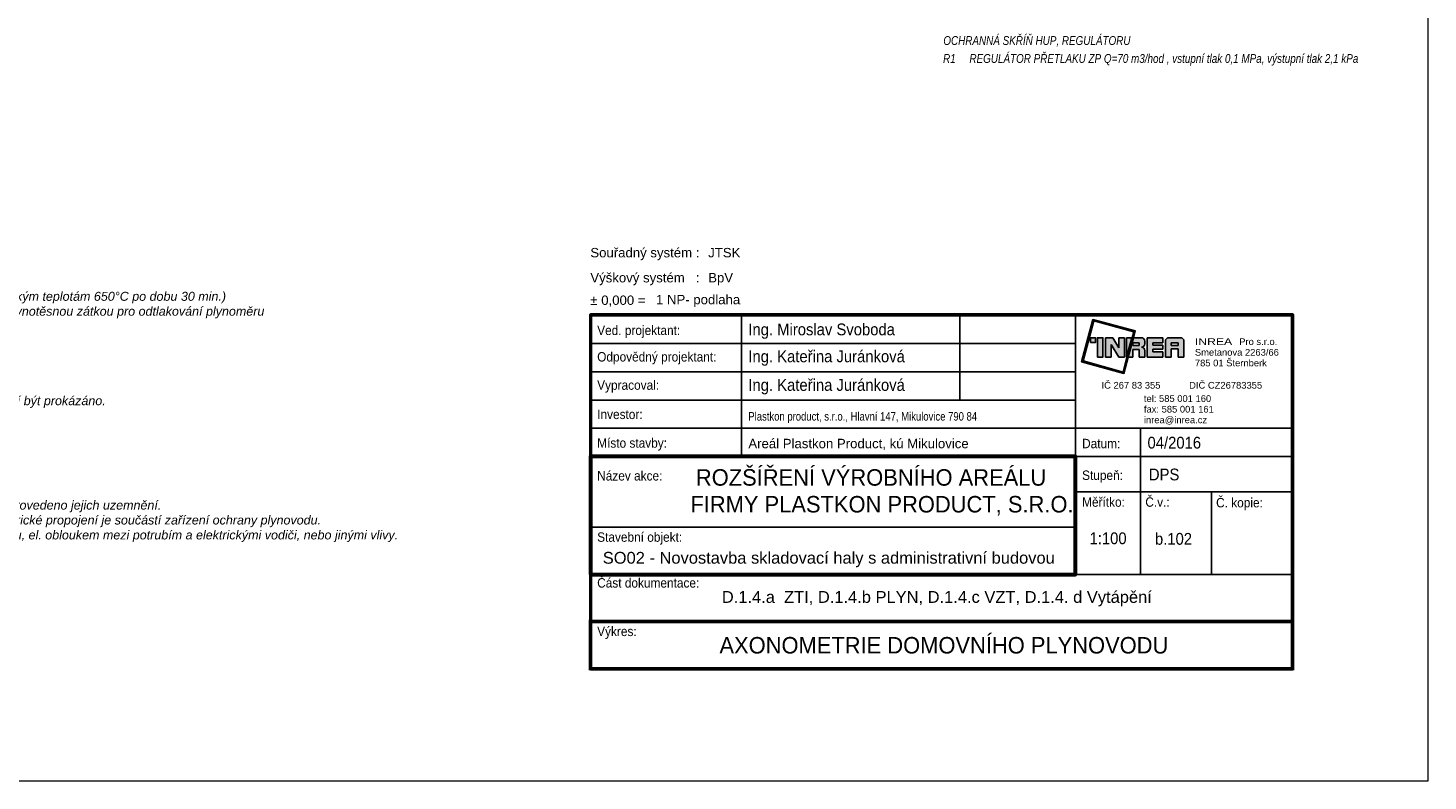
# Model space of a CAD drawing. Header units: millimetres. Extents: x 6435372 to 6591231, y 1734588 to 1852854.
# Tile 11 of 12: x 6548145 to 6577845, y 1807137 to 1823115. Entities that reach past the tile are written whole.
import ezdxf
from ezdxf.enums import TextEntityAlignment as Align

# ---------------------------------------------------------------- set-up
doc = ezdxf.new("R2010")
doc.units = ezdxf.units.MM
doc.layers.add('IN_RAZITKO', color=7, linetype='Continuous')
doc.layers.add('LEGENDA', color=7, linetype='Continuous', lineweight=0)
doc.layers.add('plyn_popis', color=7, linetype='Continuous', lineweight=18)
doc.styles.add('ari-rom-uni', font='arial.ttf')
doc.styles.add('ARIAL', font='arial.ttf')
doc.styles.add('INDRA', font='ariali.ttf')

# ---------------------------------------------------------------- blocks, each defined once
blk = doc.blocks.new('INREA RAZÍTKO')
at = {"layer": 'IN_RAZITKO'}
blk.add_hatch(color=256, dxfattribs=at).paths.add_polyline_path([(-3.869, 7.655), (-3.904, 7.527), (-3.878, 7.527), (-3.839, 7.673), (-4.74, 7.912), (-4.978, 7.018), (-4.08, 6.768), (-3.993, 7.115), (-4.019, 7.115), (-4.098, 6.799), (-4.947, 7.035), (-4.722, 7.882)])
h = blk.add_hatch(color=256, dxfattribs=at)
h.paths.add_polyline_path([(-4.687, 7.527), (-4.792, 7.527), (-4.792, 7.423), (-4.687, 7.423)])
h.paths.add_polyline_path([(-4.527, 7.526), (-4.642, 7.526), (-4.642, 7.115), (-4.527, 7.115)])
h.paths.add_polyline_path([(-4.317, 7.527), (-4.468, 7.527), (-4.468, 7.115), (-4.349, 7.115), (-4.349, 7.381), (-4.189, 7.115), (-4.07, 7.115), (-4.07, 7.527), (-4.189, 7.527), (-4.189, 7.315)])
h.paths.add_polyline_path([(-3.913, 7.527), (-4.023, 7.527), (-4.023, 7.115)])
h.paths.add_polyline_path([(-3.708, 7.527), (-3.877, 7.527), (-3.987, 7.115), (-3.894, 7.115), (-3.894, 7.277), (-3.757, 7.277), (-3.757, 7.115), (-3.638, 7.115), (-3.638, 7.257, 0.414214), (-3.708, 7.327, 0.414214), (-3.638, 7.397), (-3.638, 7.457, 0.414214)])
h.paths.add_polyline_path([(-3.757, 7.419), (-3.757, 7.362), (-3.894, 7.362), (-3.894, 7.419)], flags=16)
h.paths.add_polyline_path([(-3.253, 7.527), (-3.588, 7.527), (-3.588, 7.115), (-3.253, 7.115), (-3.253, 7.225), (-3.465, 7.225), (-3.465, 7.287), (-3.253, 7.287), (-3.253, 7.366), (-3.465, 7.366), (-3.465, 7.421), (-3.253, 7.421)])
h.paths.add_polyline_path([(-2.877, 7.527), (-3.131, 7.527, 0.414214), (-3.201, 7.457), (-3.201, 7.115), (-3.081, 7.115), (-3.081, 7.293), (-2.931, 7.293), (-2.931, 7.115), (-2.807, 7.115), (-2.807, 7.457, 0.414214)])
h.paths.add_polyline_path([(-2.931, 7.421), (-2.931, 7.362), (-3.081, 7.362), (-3.081, 7.421)], flags=16)
at = {"layer": 'IN_RAZITKO', "color": 7}
for p, q in [((-12.195, 8.005), (-12.195, 5.005)), ((-7.564, 8.005), (-7.564, 6.205)), ((-5.108, 2.651), (-5.108, 8.005)), ((-15.395, 7.405), (-5.108, 7.405)), ((-15.395, 6.805), (-5.108, 6.805)), ((-15.395, 6.205), (-5.108, 6.205)), ((-15.395, 5.605), (-5.108, 5.605)), ((-5.108, 5.605), (-0.505, 5.605)), ((-3.727, 5.605), (-3.727, 2.505)), ((-5.108, 5.005), (-0.505, 5.005)), ((-5.108, 4.255), (-0.505, 4.255)), ((-2.225, 4.258), (-2.225, 2.505)), ((-15.395, 3.505), (-5.108, 3.505))]:
    blk.add_line(p, q, dxfattribs=at)
at = {"layer": 'IN_RAZITKO'}
for p, q in [((-4.468, 7.527), (-4.317, 7.527)), ((-4.468, 7.527), (-4.468, 7.115)), ((-4.317, 7.527), (-4.189, 7.315)), ((-4.189, 7.315), (-4.189, 7.527)), ((-4.189, 7.527), (-4.07, 7.527)), ((-4.07, 7.115), (-4.07, 7.527)), ((-4.023, 7.115), (-4.023, 7.527)), ((-3.913, 7.527), (-4.023, 7.115)), ((-4.023, 7.527), (-3.913, 7.527)), ((-3.877, 7.527), (-3.987, 7.115)), ((-3.878, 7.527), (-3.904, 7.527)), ((-3.877, 7.527), (-3.708, 7.527)), ((-3.638, 7.397), (-3.638, 7.457)), ((-3.588, 7.527), (-3.588, 7.115)), ((-3.588, 7.527), (-3.253, 7.527)), ((-3.253, 7.527), (-3.253, 7.421)), ((-3.253, 7.421), (-3.253, 7.527)), ((-3.201, 7.115), (-3.201, 7.457)), ((-3.131, 7.527), (-2.877, 7.527)), ((-2.807, 7.115), (-2.807, 7.457)), ((-4.349, 7.115), (-4.349, 7.381)), ((-4.349, 7.381), (-4.189, 7.115)), ((-3.894, 7.362), (-3.894, 7.419)), ((-3.757, 7.419), (-3.894, 7.419)), ((-3.757, 7.362), (-3.894, 7.362)), ((-3.894, 7.115), (-3.894, 7.277)), ((-3.894, 7.277), (-3.757, 7.277)), ((-3.757, 7.362), (-3.757, 7.419)), ((-3.757, 7.277), (-3.757, 7.115)), ((-3.638, 7.257), (-3.638, 7.115)), ((-3.253, 7.421), (-3.465, 7.421)), ((-3.465, 7.421), (-3.465, 7.366)), ((-3.253, 7.366), (-3.465, 7.366)), ((-3.253, 7.287), (-3.465, 7.287)), ((-3.465, 7.287), (-3.465, 7.225)), ((-3.465, 7.225), (-3.253, 7.225)), ((-3.253, 7.366), (-3.253, 7.287)), ((-3.253, 7.225), (-3.253, 7.115)), ((-2.931, 7.421), (-3.081, 7.421)), ((-3.081, 7.421), (-3.081, 7.362)), ((-3.081, 7.362), (-2.931, 7.362)), ((-2.931, 7.293), (-3.081, 7.293)), ((-3.081, 7.293), (-3.081, 7.115)), ((-2.931, 7.362), (-2.931, 7.421)), ((-2.931, 7.115), (-2.931, 7.293)), ((-4.468, 7.115), (-4.349, 7.115)), ((-4.189, 7.115), (-4.07, 7.115)), ((-3.993, 7.115), (-4.019, 7.115)), ((-3.987, 7.115), (-3.894, 7.115)), ((-3.757, 7.115), (-3.638, 7.115)), ((-3.588, 7.115), (-3.253, 7.115)), ((-3.201, 7.115), (-3.081, 7.115)), ((-2.931, 7.115), (-2.807, 7.115)), ((-5.108, 2.505), (-0.505, 2.505))]:
    blk.add_line(p, q, dxfattribs=at)
at = {"layer": 'IN_RAZITKO', "lineweight": 50}
for points in [[(-15.4, 0.5), (-0.5, 0.5), (-0.5, 8.01), (-15.4, 8.01)], [(-15.395, 0.505), (-0.505, 0.505), (-0.505, 8.005), (-15.395, 8.005)]]:
    blk.add_lwpolyline(points, close=True, dxfattribs=at)
at = {"layer": 'IN_RAZITKO'}
for points in [[(-3.878, 7.527), (-3.839, 7.673), (-4.74, 7.912), (-4.978, 7.018), (-4.08, 6.768), (-3.993, 7.115)], [(-3.904, 7.527), (-3.869, 7.655), (-4.722, 7.882), (-4.947, 7.035), (-4.098, 6.799), (-4.019, 7.115)]]:
    blk.add_lwpolyline(points, dxfattribs=at)
for points in [[(-4.792, 7.423), (-4.687, 7.423), (-4.687, 7.527), (-4.792, 7.527)], [(-4.642, 7.115), (-4.527, 7.115), (-4.527, 7.526), (-4.642, 7.526)]]:
    blk.add_lwpolyline(points, close=True, dxfattribs=at)
at = {"layer": 'IN_RAZITKO', "lineweight": 60}
blk.add_lwpolyline([(-15.395, 2.505), (-5.108, 2.505), (-5.108, 5.005), (-15.395, 5.005)], close=True, dxfattribs=at)
at = {"layer": 'IN_RAZITKO', "const_width": 0.075}
blk.add_lwpolyline([(-15.395, 0.505), (-0.505, 0.505), (-0.505, 1.505), (-15.395, 1.505)], close=True, dxfattribs=at)
at = {"layer": 'IN_RAZITKO'}
for centre, start, end in [((-3.708, 7.457), 0, 90), ((-3.131, 7.457), 90, 180), ((-2.877, 7.457), 0, 90), ((-3.708, 7.397), 270, 360), ((-3.708, 7.257), 360, 90)]:
    blk.add_arc(centre, 0.07, start, end, dxfattribs=at)
at = {"layer": 'IN_RAZITKO', "style": 'ARIAL'}
for s, p in [('Souřadný systém :', (-15.4, 9.432)), ('Výškový systém   :', (-15.4, 8.901)), ('± 0,000 =', (-15.4, 8.423))]:
    blk.add_text(s, height=0.2, dxfattribs=at).set_placement(p, align=Align.TOP_LEFT)
at = {"layer": 'IN_RAZITKO', "color": 3, "style": 'ARIAL'}
for s, p in [('JTSK', (-12.9, 9.432)), ('BpV', (-12.9, 8.901))]:
    blk.add_text(s, height=0.2, dxfattribs=at).set_placement(p, align=Align.TOP_LEFT)
at = {"layer": 'IN_RAZITKO', "color": 7, "style": 'ari-rom-uni', "width": 0.9}
for s, p in [('Ved. projektant:', (-15.255, 7.584)), ('Odpovědný projektant:', (-15.255, 7.022)), ('Vypracoval:', (-15.255, 6.422)), ('Investor:', (-15.255, 5.801)), ('Místo stavby:', (-15.255, 5.193)), ('Datum:', (-4.968, 5.182)), ('Název akce:', (-15.255, 4.497)), ('Stupeň:', (-4.968, 4.509)), ('Měřítko:', (-4.968, 3.94)), ('Č.v.:', (-3.627, 3.94)), ('Č. kopie:', (-2.125, 3.927)), ('Stavební objekt:', (-15.255, 3.197)), ('Část dokumentace:', (-15.255, 2.225)), ('Výkres:', (-15.255, 1.196))]:
    blk.add_text(s, height=0.2, dxfattribs=at).set_placement(p)
at = {"layer": 'IN_RAZITKO', "style": 'ari-rom-uni', "width": 1.3}
blk.add_text('INREA', height=0.1425, dxfattribs=at).set_placement((-2.575, 7.331), align=Align.BOTTOM_LEFT)
at = {"layer": 'IN_RAZITKO', "style": 'ari-rom-uni'}
for s, p in [('                 Pro s.r.o.', (-2.575, 7.329)), ('Smetanova 2263/66', (-2.575, 7.103)), ('785 01 Šternberk', (-2.575, 6.877)), ('IČ 267 83 355           DIČ CZ26783355', (-4.556, 6.404)), ('tel: 585 001 160', (-3.657, 6.122)), ('fax: 585 001 161', (-3.657, 5.896)), ('inrea@inrea.cz', (-3.657, 5.67))]:
    blk.add_text(s, height=0.1425, dxfattribs=at).set_placement(p, align=Align.BOTTOM_LEFT)
at = {"layer": 'IN_RAZITKO', "color": 3, "style": 'ARIAL'}
blk.add_attdef('NULA', (-14.012, 8.227), '', height=0.2, dxfattribs=at)
at = {"layer": 'IN_RAZITKO', "style": 'ari-rom-uni', "width": 0.9, "flags": 12}
for tag, p, height in [('VEDOUCÍ-PROJEKTANT', (-12.053, 7.553), 0.25), ('ODPOVĚDNÝ-PROJEKTANT', (-12.053, 6.964), 0.25), ('VYPRACOVAL', (-12.053, 6.363), 0.25), ('INVESTOR', (-12.053, 5.774), 0.2), ('MÍSTO', (-12.053, 5.149), 0.25), ('DATUM', (-3.585, 5.185), 0.25), ('STUPEŇ', (-3.556, 4.468), 0.25)]:
    blk.add_attdef(tag, p, '', height=height, dxfattribs=at)
at = {"layer": 'IN_RAZITKO', "style": 'ari-rom-uni', "flags": 12}
for tag, height, width, p in [('NÁZEV-1', 0.35, 0.95, (-10.252, 4.438)), ('NÁZEV-2', 0.35, 0.95, (-10.252, 3.876)), ('MĚŘ', 0.25, 0.9, (-4.422, 3.031)), ('ČV', 0.25, 0.9, (-3.034, 3.031)), ('VÝKRES', 0.35, 0.95, (-10.299, 0.801))]:
    blk.add_attdef(tag, text='', height=height, dxfattribs=dict(at, width=width)).set_placement(p, align=Align.CENTER)
at = {"layer": 'IN_RAZITKO', "style": 'ari-rom-uni'}
for tag, p in [('OBJEKT', (-11.248, 2.85)), ('DOKUMENTACE', (-11.26, 1.842))]:
    blk.add_attdef(tag, p, '', height=0.25, dxfattribs=at)

msp = doc.modelspace()

# ---------------------------------------------------------------- linework, layer by layer
at = {"layer": 'plyn_popis', "ltscale": 30}
msp.add_lwpolyline([(6577844.5, 1849136.9), (6577844.5, 1807136.9), (6518444.5, 1807136.9), (6518444.5, 1849136.9)], close=True, dxfattribs=at)

# ---------------------------------------------------------------- block references
ref = msp.add_blockref('INREA RAZÍTKO', (6575474.3, 1809016.3), dxfattribs=dict(xscale=1000, yscale=1000, zscale=1000))
ref.add_attrib('VEDOUCÍ-PROJEKTANT', 'Ing. Miroslav Svoboda', (6563426.5, 1816594.9), dxfattribs={"layer": 'IN_RAZITKO', "height": 250, "style": 'ari-rom-uni', "width": 0.9})
ref.add_attrib('ODPOVĚDNÝ-PROJEKTANT', 'Ing. Kateřina Juránková', (6563426.5, 1816023.2), dxfattribs={"layer": 'IN_RAZITKO', "height": 250, "style": 'ari-rom-uni', "width": 0.9})
ref.add_attrib('VYPRACOVAL', 'Ing. Kateřina Juránková', (6563426.5, 1815416.1), dxfattribs={"layer": 'IN_RAZITKO', "height": 250, "style": 'ari-rom-uni', "width": 0.9})
ref.add_attrib('INVESTOR', 'Plastkon product, s.r.o., Hlavní 147, Mikulovice 790 84', (6563426.5, 1814784.6), dxfattribs={"layer": 'IN_RAZITKO', "height": 180, "style": 'ari-rom-uni', "width": 0.8})
ref.add_attrib('MÍSTO', 'Areál Plastkon Product, kú Mikulovice', (6563426.5, 1814197.9), dxfattribs={"layer": 'IN_RAZITKO', "height": 200, "style": 'ari-rom-uni'})
ref.add_attrib('NÁZEV-1', 'ROZŠÍŘENÍ VÝROBNÍHO AREÁLU ', dxfattribs={"layer": 'IN_RAZITKO', "height": 350, "style": 'ari-rom-uni', "width": 0.95}).set_placement((6566094.1, 1813403.8), align=Align.CENTER)
ref.add_attrib('NÁZEV-2', 'FIRMY PLASTKON PRODUCT, S.R.O.', dxfattribs={"layer": 'IN_RAZITKO', "height": 350, "style": 'ari-rom-uni', "width": 0.95}).set_placement((6566260.9, 1812835.1), align=Align.CENTER)
ref.add_attrib('VÝKRES', '                                                                  AXONOMETRIE DOMOVNÍHO PLYNOVODU', dxfattribs={"layer": 'IN_RAZITKO', "height": 350, "style": 'ari-rom-uni', "width": 0.95}).set_placement((6563316.2, 1809842.7), align=Align.CENTER)
ref.add_attrib('DATUM', '04/2016', (6571894.4, 1814190.9), dxfattribs={"layer": 'IN_RAZITKO', "height": 250, "style": 'ari-rom-uni', "width": 0.9})
ref.add_attrib('DOKUMENTACE', 'D.1.4.a  ZTI, D.1.4.b PLYN, D.1.4.c VZT, D.1.4. d Vytápění', (6562863.7, 1810917.2), dxfattribs={"layer": 'IN_RAZITKO', "height": 250, "style": 'ari-rom-uni'})
ref.add_attrib('MĚŘ', '1:100', dxfattribs={"layer": 'IN_RAZITKO', "height": 250, "style": 'ari-rom-uni', "width": 0.9}).set_placement((6571057.3, 1812162.4), align=Align.CENTER)
ref.add_attrib('ČV', 'b.102', dxfattribs={"layer": 'IN_RAZITKO', "height": 250, "style": 'ari-rom-uni', "width": 0.9}).set_placement((6572445.5, 1812150.5), align=Align.CENTER)
ref.add_attrib('STUPEŇ', 'DPS', (6571923.5, 1813516.5), dxfattribs={"layer": 'IN_RAZITKO', "height": 250, "style": 'ari-rom-uni', "width": 0.9})
ref.add_attrib('OBJEKT', 'SO02 - Novostavba skladovací haly s administrativní budovou', (6560338.1, 1811748.4), dxfattribs={"layer": 'IN_RAZITKO', "height": 250, "style": 'ari-rom-uni'})
ref.add_attrib('NULA', '1 NP- podlaha', (6561467.3, 1817253), dxfattribs={"layer": 'IN_RAZITKO', "color": 3, "height": 200, "style": 'ARIAL'})

# ---------------------------------------------------------------- texts
at = {"insert": (6532738.7, 1817833.3), "char_height": 189.8438, "width": 30373.711, "attachment_point": 1, "style": 'INDRA'}
msp.add_mtext('\\A1;EVHNC        Elektromagnetický havarijní uzavírací ventil EVHNC  G2", p=50 kPa, (napájecí napětí určí projekt MaR)- \\PK ^I^IKulový kohout na plyn s pákou s osvědčením k použití  jako plynový uzávěr (SZÚ Brno) plnoprůtokový, (odolné vysokým teplotám 650°C po dobu 30 min.)\\PM1       ^ITlakoměr deformační d 160 0 až 10 kPa s kul. kohoutem na plyn G1/2" + kul. kohoutem na plyn G 1/2" opatřeným plynotěsnou zátkou pro odtlakování plynoměru\\PVK ^I^IVzorkovací kohout DN 15 pro plyn s osvědčením k použití  jako plynový uzávěr (SZÚ Brno)\\PZ ^I^IPlynotěsná zátka 1/2“ (odolné vysokým teplotám 650°C po dobu 30 min.)\\P\\P\\P\\PPoužívané materiály, výrobky a technologie musí splňovat požadavky bezpečnosti a spolehlivosti. Splnění těchto požadavků musí být prokázáno. \\P(např. vydané prohlášení o shodě dle zákona č. 22/1997, nebo registrace ve smyslu ČSN EN 45020)\\PPOZNÁMKA\\P1. Instalace musí odpovídat, ČSN EN 1775 , TPG 704 01 a předpisům souvisejícím\\P2. Všechny kohouty budou opatřeny klíči\\P3. Prostupy stavebními konstrukcemi uloženy v\\~chráničkách \\P4. Uzemnění plynovodu a vodivé propojení armatur.  (viz část  elektroinstalace)\\P5. Provedení odtahu spalin musí odpovídat TPG 80001, TPG 941 02, ČSN 734201  a požárním předpisům a normám, musí být provedeno jejich uzemnění. \\P6. Plynovod a související zařízení musí být elektricky odděleny od sousedících kovových konstrukcí s\\~vyjímkou případů, kdy elektrické propojení je součástí zařízení ochrany plynovodu. \\P7. Plynovod a plynové zařízení musí být umístěno v\\~bezpečné vzdálenosti tak, aby nemohlo dojít k\\~jeho poškození mechanickému, el. obloukem mezi potrubím a elektrickými vodiči, nebo jinými vlivy.\\P8. Prvky rozvodu plynu musí být odolné vysokým teplotám  650 °C po dobu 30 min. Jinak viz. technická zpráva.', dxfattribs=at)
at = {"layer": 'LEGENDA', "ltscale": 400, "style": 'INDRA', "width": 0.8}
for s, p in [('OCHRANNÁ SKŘÍŇ HUP, REGULÁTORU', (6567562.8, 1822755.6, -20295.3)), ('R1     REGULÁTOR PŘETLAKU ZP Q=70 m3/hod , vstupní tlak 0,1 MPa, výstupní tlak 2,1 kPa', (6567557.3, 1822375))]:
    msp.add_text(s, height=187.5, dxfattribs=at).set_placement(p)

doc.saveas('drawing.dxf')
